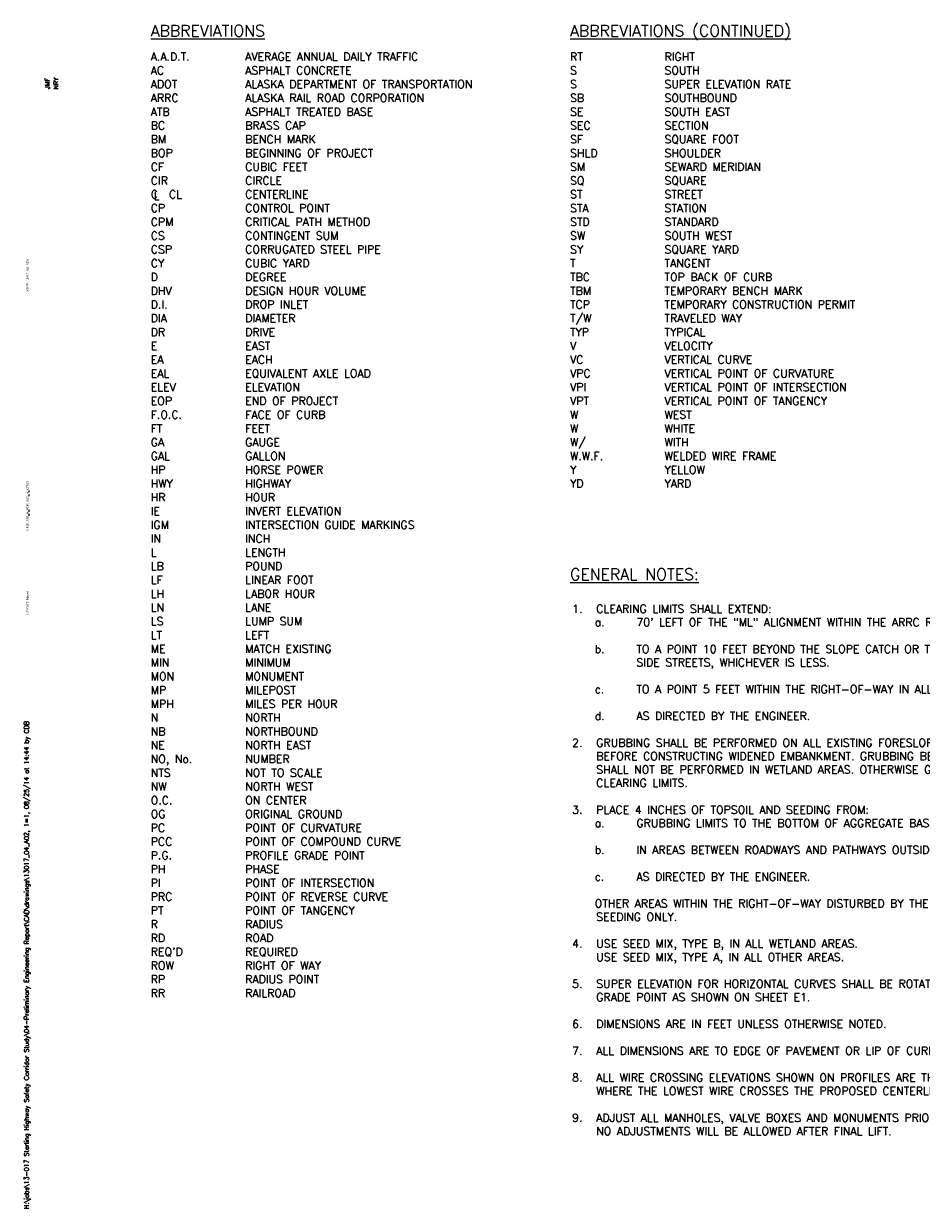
# Model space of a CAD drawing. Extents: x 1.8 to 33, y 0.7 to 21.3.
# Tile 1 of 2: x 1.8 to 17.4, y 0.7 to 21.3. Entities that reach past the tile are written whole.
import ezdxf
from ezdxf.enums import TextEntityAlignment as Align

# ---------------------------------------------------------------- set-up
doc = ezdxf.new("R2010")
doc.units = 0
doc.header["$MEASUREMENT"] = 0
for name, color, linetype in [('C-ANNO-TITL-T175', 6, 'Continuous'), ('C-ANNO-TITL-T200', 7, 'Continuous'), ('C-ANNO-TITL-T80', 1, 'Continuous'), ('DATE_TIME', 1, 'Continuous'), ('DT-L140', 5, 'Continuous'), ('DT-L200', 7, 'Continuous'), ('XREF-BORDER', 7, 'Continuous')]:
    doc.layers.add(name, color=color, linetype=linetype)
doc.styles.add('L140', font='ROMANSM.shx', dxfattribs={"height": 0.14})
doc.styles.add('L175', font='ROMANSM.shx', dxfattribs={"height": 0.175})
doc.styles.add('L200', font='ROMANSM.shx', dxfattribs={"height": 0.2})
doc.styles.add('L40', font='ROMANSM.shx', dxfattribs={"height": 0.04})
doc.styles.add('L80', font='ROMANSM.shx', dxfattribs={"height": 0.08})

# ---------------------------------------------------------------- blocks, each defined once
blk = doc.blocks.new('04018_13_att1')
at = {"layer": 'C-ANNO-TITL-T175', "style": 'L175'}
for tag, p in [('LINE1', (30.75, 1.352)), ('LINE2', (30.75, 1.069)), ('LINE3', (30.75, 0.785))]:
    blk.add_attdef(tag, text='', height=0.175, dxfattribs=at).set_placement(p, align=Align.CENTER)
at = {"layer": 'C-ANNO-TITL-T200', "style": 'L200'}
blk.add_attdef('NUM', text='', height=0.2, dxfattribs=at).set_placement((32.15, 20.805), align=Align.MIDDLE)
at = {"layer": 'C-ANNO-TITL-T80', "style": 'L80'}
for tag, p in [('DESIGNED', (2.025, 20.155)), ('CHECKED', (2.175, 20.155)), ('DRAFTED', (2.325, 20.155))]:
    blk.add_attdef(tag, text='', height=0.08, rotation=90, dxfattribs=at).set_placement(p, align=Align.MIDDLE_LEFT)
blk = doc.blocks.new('NEWDATE')
at = {"layer": 'DATE_TIME', "flags": 8}
for tag, p, height, style in [('NEWXREF', (1.851, 16.63), 0.04, 'L40'), ('NEWVIEW', (1.851, 12.452), 0.04, 'L40'), ('NEWTAB', (1.851, 10.999), 0.04, 'L40'), ('NEWCD', (1.851, 0.641), 0.08, 'L80')]:
    blk.add_attdef(tag, p, '', height=height, rotation=90, dxfattribs=dict(at, style=style))

msp = doc.modelspace()

# ---------------------------------------------------------------- block references
at = {"layer": 'DATE_TIME'}
ref = msp.add_blockref('NEWDATE', (0, 0), dxfattribs=at)
ref.add_attrib('NEWCD', 'H:\\jobs\\13-017 Sterling Highway Safety Corridor Study\\04-Preliminary Engineering Report\\CAD\\drawings\\13017_04_A02, 1=1, 08/25/14 at 14:44 by CDB', (1.851, 0.641), dxfattribs={"height": 0.08, "rotation": 90, "style": 'L80', "flags": 8})
ref.add_attrib('NEWVIEW', 'VIEW: A02%%U_%%UH%%U_%%UPDF, A02%%U_%%UH%%U_%%UX7700', (1.851, 12.452), dxfattribs={"height": 0.04, "rotation": 90, "flags": 8})
ref.add_attrib('NEWXREF', 'XREF: 13017_04_BD01', (1.851, 16.63), dxfattribs={"height": 0.04, "rotation": 90, "flags": 8})
ref.add_attrib('NEWTAB', 'LAYOUT: Model', (1.851, 10.999), dxfattribs={"height": 0.04, "rotation": 90, "flags": 8})
at = {"layer": 'XREF-BORDER'}
ref = msp.add_blockref('04018_13_att1', (0, 0), dxfattribs=at)
ref.add_attrib('LINE2', 'INDEX, GENERAL NOTES,', dxfattribs={"layer": 'C-ANNO-TITL-T175', "height": 0.175, "style": 'L175'}).set_placement((30.75, 1.069), align=Align.CENTER)
ref.add_attrib('LINE3', 'AND ABBREVIATIONS', dxfattribs={"layer": 'C-ANNO-TITL-T175', "height": 0.175, "style": 'L175'}).set_placement((30.75, 0.785), align=Align.CENTER)
ref.add_attrib('NUM', 'A2', dxfattribs={"layer": 'C-ANNO-TITL-T200', "height": 0.2, "style": 'L200'}).set_placement((32.15, 20.805), align=Align.MIDDLE)
ref.add_attrib('CHECKED', 'JMF', dxfattribs={"layer": 'C-ANNO-TITL-T80', "height": 0.08, "rotation": 90, "style": 'L80'}).set_placement((2.175, 20.155), align=Align.MIDDLE_LEFT)
ref.add_attrib('DRAFTED', 'NRY', dxfattribs={"layer": 'C-ANNO-TITL-T80', "height": 0.08, "rotation": 90, "style": 'L80'}).set_placement((2.325, 20.155), align=Align.MIDDLE_LEFT)

# ---------------------------------------------------------------- texts
at = {"layer": 'DT-L140', "style": 'L140'}
for s, p in [('A.A.D.T.', (3.976, 20.653)), ('AVERAGE ANNUAL DAILY TRAFFIC', (5.622, 20.653)), ('RT', (11.284, 20.653)), ('RIGHT', (12.93, 20.653)), ('AC', (3.976, 20.413)), ('ASPHALT CONCRETE', (5.622, 20.413)), ('S', (11.284, 20.413)), ('SOUTH', (12.93, 20.413)), ('ADOT', (3.976, 20.173)), ('ALASKA DEPARTMENT OF TRANSPORTATION', (5.622, 20.173)), ('S', (11.284, 20.173)), ('SUPER ELEVATION RATE', (12.93, 20.173)), ('ARRC', (3.976, 19.933)), ('ALASKA RAIL ROAD CORPORATION', (5.622, 19.933)), ('SB', (11.284, 19.933)), ('SOUTHBOUND', (12.93, 19.933)), ('ATB', (3.976, 19.693)), ('ASPHALT TREATED BASE', (5.622, 19.693)), ('SE', (11.284, 19.693)), ('SOUTH EAST', (12.93, 19.693)), ('BC', (3.976, 19.453)), ('BRASS CAP', (5.622, 19.453)), ('SEC', (11.284, 19.453)), ('SECTION', (12.93, 19.453)), ('BM', (3.976, 19.213)), ('BENCH MARK', (5.622, 19.213)), ('SF', (11.284, 19.213)), ('SQUARE FOOT', (12.93, 19.213)), ('BOP', (3.976, 18.973)), ('BEGINNING OF PROJECT', (5.622, 18.973)), ('SHLD', (11.284, 18.973)), ('SHOULDER', (12.93, 18.973)), ('CF', (3.976, 18.733)), ('CUBIC FEET', (5.622, 18.733)), ('SM', (11.284, 18.733)), ('SEWARD MERIDIAN', (12.93, 18.733)), ('CIR', (3.976, 18.493)), ('CIRCLE', (5.622, 18.493)), ('SQ', (11.284, 18.493)), ('SQUARE', (12.93, 18.493)), ('C  CL', (3.976, 18.253)), ('CENTERLINE', (5.622, 18.253)), ('ST', (11.284, 18.253)), ('STREET', (12.93, 18.253)), ('L', (4.027, 18.225)), ('CP', (3.976, 18.013)), ('CONTROL POINT', (5.622, 18.013)), ('STA', (11.284, 18.013)), ('STATION', (12.93, 18.013)), ('CPM', (3.976, 17.773)), ('CRITICAL PATH METHOD', (5.622, 17.773)), ('STD', (11.284, 17.773)), ('STANDARD', (12.93, 17.773)), ('CS', (3.976, 17.533)), ('CONTINGENT SUM', (5.622, 17.533)), ('SW', (11.284, 17.533)), ('SOUTH WEST', (12.93, 17.533)), ('CSP', (3.976, 17.293)), ('CORRUGATED STEEL PIPE', (5.622, 17.293)), ('SY', (11.284, 17.293)), ('SQUARE YARD', (12.93, 17.293)), ('CY', (3.976, 17.053)), ('CUBIC YARD', (5.622, 17.053)), ('T', (11.284, 17.053)), ('TANGENT', (12.93, 17.053)), ('D', (3.976, 16.813)), ('DEGREE', (5.622, 16.813)), ('TBC', (11.284, 16.813)), ('TOP BACK OF CURB', (12.93, 16.813)), ('DHV', (3.976, 16.573)), ('DESIGN HOUR VOLUME', (5.622, 16.573)), ('TBM', (11.284, 16.573)), ('TEMPORARY BENCH MARK', (12.93, 16.573)), ('D.I.', (3.976, 16.333)), ('DROP INLET', (5.622, 16.333)), ('TCP', (11.284, 16.333)), ('TEMPORARY CONSTRUCTION PERMIT', (12.93, 16.333)), ('DIA', (3.976, 16.093)), ('DIAMETER', (5.622, 16.093)), ('T/W', (11.284, 16.093)), ('TRAVELED WAY', (12.93, 16.093)), ('DR', (3.976, 15.853)), ('DRIVE', (5.622, 15.853)), ('TYP', (11.284, 15.853)), ('TYPICAL', (12.93, 15.853)), ('E', (3.976, 15.613)), ('EAST', (5.622, 15.613)), ('V', (11.284, 15.613)), ('VELOCITY', (12.93, 15.613)), ('EA', (3.976, 15.373)), ('EACH', (5.622, 15.373)), ('VC', (11.284, 15.373)), ('VERTICAL CURVE', (12.93, 15.373)), ('EAL', (3.976, 15.133)), ('EQUIVALENT AXLE LOAD', (5.622, 15.133)), ('VPC', (11.284, 15.133)), ('VERTICAL POINT OF CURVATURE', (12.93, 15.133)), ('ELEV', (3.976, 14.893)), ('ELEVATION', (5.622, 14.893)), ('VPI', (11.284, 14.893)), ('VERTICAL POINT OF INTERSECTION', (12.93, 14.893)), ('EOP', (3.976, 14.653)), ('END OF PROJECT', (5.622, 14.653)), ('VPT', (11.284, 14.653)), ('VERTICAL POINT OF TANGENCY', (12.93, 14.653)), ('F.O.C.', (3.976, 14.413)), ('FACE OF CURB', (5.622, 14.413)), ('W', (11.284, 14.413)), ('WEST', (12.93, 14.413)), ('FT', (3.976, 14.173)), ('FEET', (5.622, 14.173)), ('W', (11.284, 14.173)), ('WHITE', (12.93, 14.173)), ('GA', (3.976, 13.933)), ('GAUGE', (5.622, 13.933)), ('W/', (11.284, 13.933)), ('WITH', (12.93, 13.933)), ('GAL', (3.976, 13.693)), ('GALLON', (5.622, 13.693)), ('W.W.F.', (11.284, 13.693)), ('WELDED WIRE FRAME', (12.93, 13.693)), ('HP', (3.976, 13.453)), ('HORSE POWER', (5.622, 13.453)), ('Y', (11.284, 13.453)), ('YELLOW', (12.93, 13.453)), ('HWY', (3.976, 13.213)), ('HIGHWAY', (5.622, 13.213)), ('YD', (11.284, 13.213)), ('YARD', (12.93, 13.213)), ('HR', (3.976, 12.973)), ('HOUR', (5.622, 12.973)), ('IE', (3.976, 12.733)), ('INVERT ELEVATION', (5.622, 12.733)), ('IGM', (3.976, 12.493)), ('INTERSECTION GUIDE MARKINGS', (5.622, 12.493)), ('IN', (3.976, 12.253)), ('INCH', (5.622, 12.253)), ('L', (3.976, 12.013)), ('LENGTH', (5.622, 12.013)), ('LB', (3.976, 11.773)), ('POUND', (5.622, 11.773)), ('LF', (3.976, 11.533)), ('LINEAR FOOT', (5.622, 11.533)), ('LH', (3.976, 11.293)), ('LABOR HOUR', (5.622, 11.293)), ('LN', (3.976, 11.053)), ('LANE', (5.622, 11.053)), ('LS', (3.976, 10.813)), ('LUMP SUM', (5.622, 10.813)), ('LT', (3.976, 10.573)), ('LEFT', (5.622, 10.573)), ('ME', (3.976, 10.333)), ('MATCH EXISTING', (5.622, 10.333)), ('MIN', (3.976, 10.093)), ('MINIMUM', (5.622, 10.093)), ('MON', (3.976, 9.853)), ('MONUMENT', (5.622, 9.853)), ('MP', (3.976, 9.613)), ('MILEPOST', (5.622, 9.613)), ('MPH', (3.976, 9.373)), ('MILES PER HOUR', (5.622, 9.373)), ('N', (3.976, 9.133)), ('NORTH', (5.622, 9.133)), ('NB', (3.976, 8.893)), ('NORTHBOUND', (5.622, 8.893)), ('NE', (3.976, 8.653)), ('NORTH EAST', (5.622, 8.653)), ('NO, No.', (3.976, 8.413)), ('NUMBER', (5.622, 8.413)), ('NTS', (3.976, 8.173)), ('NOT TO SCALE', (5.622, 8.173)), ('NW', (3.976, 7.933)), ('NORTH WEST', (5.622, 7.933)), ('O.C.', (3.976, 7.693)), ('ON CENTER', (5.622, 7.693)), ('OG', (3.976, 7.453)), ('ORIGINAL GROUND', (5.622, 7.453)), ('PC', (3.976, 7.213)), ('POINT OF CURVATURE', (5.622, 7.213)), ('PCC', (3.976, 6.973)), ('POINT OF COMPOUND CURVE', (5.622, 6.973)), ('P.G.', (3.976, 6.733)), ('PROFILE GRADE POINT', (5.622, 6.733)), ('PH', (3.976, 6.493)), ('PHASE', (5.622, 6.493)), ('PI', (3.976, 6.253)), ('POINT OF INTERSECTION', (5.622, 6.253)), ('PRC', (3.976, 6.013)), ('POINT OF REVERSE CURVE', (5.622, 6.013)), ('PT', (3.976, 5.773)), ('POINT OF TANGENCY', (5.622, 5.773)), ('R', (3.976, 5.533)), ('RADIUS', (5.622, 5.533)), ('RD', (3.976, 5.293)), ('ROAD', (5.622, 5.293)), ("REQ'D", (3.976, 5.053)), ('REQUIRED', (5.622, 5.053)), ('ROW', (3.976, 4.813)), ('RIGHT OF WAY', (5.622, 4.813)), ('RP', (3.976, 4.573)), ('RADIUS POINT', (5.622, 4.573)), ('RR', (3.976, 4.333)), ('RAILROAD', (5.622, 4.333))]:
    msp.add_text(s, height=0.14, dxfattribs=at).set_placement(p)
at = {"layer": 'DT-L140', "insert": (11.18, 11.169), "char_height": 0.14, "width": 10.03231, "attachment_point": 1, "style": 'L140'}
msp.add_mtext('\\pi-0.42,l0.56,t0.56;1.^ICLEARING LIMITS SHALL EXTEND:\\P\\pi-0.72667,l1.26,t1.26;a.^I70\' LEFT OF THE "ML" ALIGNMENT WITHIN THE ARRC RIGHT-OF-WAY.\\P\\pi-0.86667,l1.4,t1.4;\\P\\pi-0.72667,l1.26,t1.26;b.^ITO A POINT 10 FEET BEYOND THE SLOPE CATCH OR TO THE RIGHT-OF-WAY ALONG SIDE STREETS, WHICHEVER IS LESS.\\P\\pi-0.86667,l1.4,t1.4;\\P\\pi-0.72667,l1.26,t1.26;c.^ITO A POINT 5 FEET WITHIN THE RIGHT-OF-WAY IN ALL REMAINING AREAS.\\P\\pi-0.86667,l1.4,t1.4;\\P\\pi-0.72667,l1.26,t1.26;d.^IAS DIRECTED BY THE ENGINEER.\\P\\pi-0.86667,l1.4,t1.4;\\P\\pi-0.42,l0.56,t0.56;2.^IGRUBBING SHALL BE PERFORMED ON ALL EXISTING FORESLOPES AND UNDER EMBANKMENT BEFORE CONSTRUCTING WIDENED EMBANKMENT. GRUBBING BEYOND THE SLOPE CATCH SHALL NOT BE PERFORMED IN WETLAND AREAS. OTHERWISE GRUBBING LIMITS SHALL MATCH CLEARING LIMITS.\\P\\pi-0.86667,l1.4,t1.4;\\P\\pi-0.42,l0.56,t0.56;3.^IPLACE 4 INCHES OF TOPSOIL AND SEEDING FROM:\\P\\pi-0.72667,l1.26,t1.26;a.^IGRUBBING LIMITS TO THE BOTTOM OF AGGREGATE BASE COURSE. \\P\\pi-0.86667,l1.4,t1.4;\\P\\pi-0.72667,l1.26,t1.26;b.^IIN AREAS BETWEEN ROADWAYS AND PATHWAYS OUTSIDE THE AGGREGATE BASE COURSE LIMITS. \\P\\pi-0.86667,l1.4,t1.4;\\P\\pi-0.72667,l1.26,t1.26;c.^IAS DIRECTED BY THE ENGINEER. \\P\\pi-0.86667,l1.4,t1.4;\\P\\pi-0.026667,l0.56;OTHER AREAS WITHIN THE RIGHT-OF-WAY DISTURBED BY THE CONTRACTOR SHALL RECEIVE SEEDING ONLY. \\P\\pi0,l0,tz;\\P\\pi-0.42,l0.56,t0.56;4.^IUSE SEED MIX, TYPE B, IN ALL WETLAND AREAS. \\P\\pi-0.86667,l1.4,t0.56,1.4;^IUSE SEED MIX, TYPE A, IN ALL OTHER AREAS.\\P\\pt1.4;\\P\\pi-0.42,l0.56,t0.56;5.^ISUPER ELEVATION FOR HORIZONTAL CURVES SHALL BE ROTATED ABOUT THE PROFILE GRADE POINT AS SHOWN ON SHEET E1.\\P\\pi-0.86667,l1.4,t1.4;\\P\\pi-0.42,l0.56,t0.56;6.^IDIMENSIONS ARE IN FEET UNLESS OTHERWISE NOTED.\\P\\pi-0.86667,l1.4,t1.4;\\P\\pi-0.42,l0.56,t0.56;7.^IALL DIMENSIONS ARE TO EDGE OF PAVEMENT OR LIP OF CURB UNLESS OTHERWISE NOTED.\\P\\pi-0.86667,l1.4,t1.4;\\P\\pi-0.42,l0.56,t0.56;8.^IALL WIRE CROSSING ELEVATIONS SHOWN ON PROFILES ARE THE APPROXIMATE ELEVATIONS WHERE THE LOWEST WIRE CROSSES THE PROPOSED CENTERLINE OF ROADWAY.\\P\\pi-0.86667,l1.4,t1.4;\\P\\pi-0.42,l0.56,t0.56;9.^IADJUST ALL MANHOLES, VALVE BOXES AND MONUMENTS PRIOR TO FINAL LIFT OF ASPHALT.  NO ADJUSTMENTS WILL BE ALLOWED AFTER FINAL LIFT.', dxfattribs=at)
at = {"layer": 'DT-L200', "style": 'L200'}
for s, p in [('%%UABBREVIATIONS', (3.976, 21.074)), ('%%UABBREVIATIONS (CONTINUED)', (11.284, 21.074)), ('%%UGENERAL NOTES:', (11.284, 11.601))]:
    msp.add_text(s, height=0.2, dxfattribs=at).set_placement(p)

doc.saveas('drawing.dxf')
